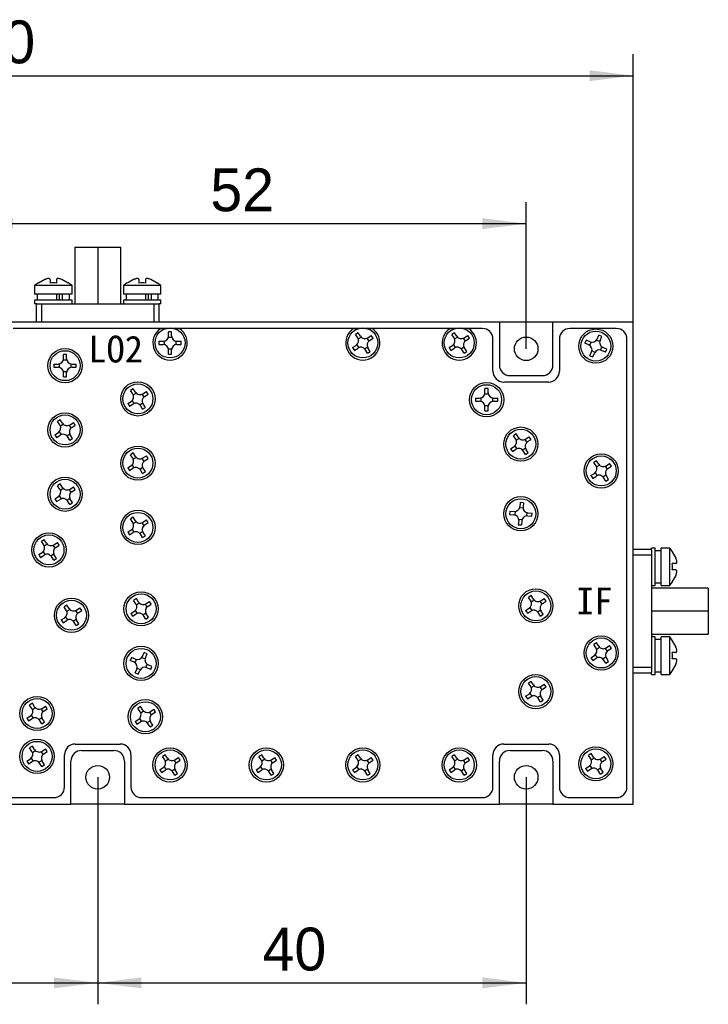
# Model space of a CAD drawing. Header units: millimetres. Extents: x 0 to 420, y 0 to 297.
# Tile 5 of 7: x 150 to 214, y 123 to 215. Entities that reach past the tile are written whole.
import ezdxf

# ---------------------------------------------------------------- set-up
doc = ezdxf.new("R2010")
doc.units = ezdxf.units.MM
doc.layers.add('图框文字', color=7, linetype='Continuous')
doc.styles.add('SLDTEXTSTYLE1', font='txt')
doc.dimstyles.new('SLDDIMSTYLE0', dxfattribs={"dimtxt": 4, "dimasz": 4.08, "dimexe": 0, "dimexo": 0.0625, "dimgap": 1, "dimtad": 2, "dimrnd": 1e-09, "dimzin": 12, "dimdsep": 46, "dimtxsty": 'SLDTEXTSTYLE1', "dimsah": 1, "dimcen": 0.09, "dimadec": 0, "dimazin": 3, "dimtfac": 1, "dimtofl": 0, "dimtmove": 0, "dimatfit": 3, "dimfxl": 1, "dimfrac": 2, "dimtolj": 1, "dimtzin": 12, "dimarcsym": 0})

# ---------------------------------------------------------------- blocks, each defined once
blk = doc.blocks.new('_D')
at = {"layer": '图框文字', "transparency": 16777216}
for p, q in [((97.37, 186.513), (97.37, 211.513)), ((207.37, 186.513), (207.37, 211.513)), ((97.37, 209.513), (207.37, 209.513))]:
    blk.add_line(p, q, dxfattribs=at)
for points in [[(97.37, 209.513), (101.45, 209.005), (101.45, 210.021)], [(207.37, 209.513), (203.29, 210.021), (203.29, 209.005)]]:
    blk.add_solid(points, dxfattribs=at)
at = {"layer": '图框文字', "transparency": 16777216, "insert": (142.604, 214.669), "char_height": 4, "attachment_point": 1, "style": 'SLDTEXTSTYLE1'}
blk.add_mtext('110', dxfattribs=at)
blk = doc.blocks.new('_D_2')
at = {"layer": '图框文字', "transparency": 16777216}
for p, q in [((145.37, 184.013), (145.37, 197.699)), ((197.37, 184.013), (197.37, 197.699)), ((145.37, 195.699), (197.37, 195.699))]:
    blk.add_line(p, q, dxfattribs=at)
for points in [[(145.37, 195.699), (149.45, 195.191), (149.45, 196.207)], [(197.37, 195.699), (193.29, 196.207), (193.29, 195.191)]]:
    blk.add_solid(points, dxfattribs=at)
at = {"layer": '图框文字', "transparency": 16777216, "insert": (167.882, 200.855), "char_height": 4, "attachment_point": 1, "style": 'SLDTEXTSTYLE1'}
blk.add_mtext('52', dxfattribs=at)
blk = doc.blocks.new('_D_3')
at = {"layer": '图框文字', "transparency": 16777216}
for p, q in [((107.37, 144.013), (107.37, 122.813)), ((157.37, 144.013), (157.37, 122.813)), ((107.37, 124.813), (157.37, 124.813))]:
    blk.add_line(p, q, dxfattribs=at)
for points in [[(107.37, 124.813), (111.45, 124.305), (111.45, 125.321)], [(157.37, 124.813), (153.29, 125.321), (153.29, 124.305)]]:
    blk.add_solid(points, dxfattribs=at)
at = {"layer": '图框文字', "transparency": 16777216, "insert": (131.06, 129.969), "char_height": 4, "attachment_point": 1, "style": 'SLDTEXTSTYLE1'}
blk.add_mtext('50', dxfattribs=at)
blk = doc.blocks.new('_D_4')
at = {"layer": '图框文字', "transparency": 16777216}
for p, q in [((157.37, 144.013), (157.37, 122.813)), ((197.37, 144.013), (197.37, 122.813)), ((157.37, 124.813), (197.37, 124.813))]:
    blk.add_line(p, q, dxfattribs=at)
for points in [[(157.37, 124.813), (161.45, 124.305), (161.45, 125.321)], [(197.37, 124.813), (193.29, 125.321), (193.29, 124.305)]]:
    blk.add_solid(points, dxfattribs=at)
at = {"layer": '图框文字', "transparency": 16777216, "insert": (172.754, 129.969), "char_height": 4, "attachment_point": 1, "style": 'SLDTEXTSTYLE1'}
blk.add_mtext('40', dxfattribs=at)

msp = doc.modelspace()

# ---------------------------------------------------------------- linework, layer by layer
at = {"color": 7, "linetype": 'Continuous', "lineweight": 25}
for p, q in [((155.22, 193.513), (155.22, 188.213)), ((155.22, 193.513), (157.37, 193.513)), ((157.37, 193.513), (157.37, 188.213)), ((157.37, 193.513), (159.52, 193.513)), ((159.52, 188.213), (159.52, 193.513)), ((152.42, 190.473), (151.836, 190.15)), ((152.92, 190.473), (152.92, 190.15)), ((153.52, 190.473), (153.52, 190.15)), ((154.604, 190.15), (154.02, 190.473)), ((160.72, 190.473), (160.136, 190.15)), ((161.22, 190.473), (161.22, 190.15)), ((161.82, 190.473), (161.82, 190.15)), ((162.904, 190.15), (162.32, 190.473)), ((151.47, 189.913), (151.47, 189.113)), ((154.97, 189.913), (151.47, 189.913)), ((151.836, 190.15), (151.836, 190.152)), ((154.97, 189.113), (154.97, 189.913)), ((159.77, 189.913), (159.77, 189.113)), ((163.27, 189.913), (159.77, 189.913)), ((160.136, 190.15), (160.136, 190.152)), ((163.27, 189.113), (163.27, 189.913)), ((154.97, 189.113), (151.47, 189.113)), ((151.47, 188.563), (151.47, 188.213)), ((154.97, 188.563), (151.47, 188.563)), ((151.72, 189.113), (151.72, 188.563)), ((153.563, 188.563), (153.563, 189.113)), ((153.784, 189.113), (153.784, 188.563)), ((154.065, 189.113), (154.065, 188.563)), ((154.72, 188.563), (154.72, 189.113)), ((154.97, 188.213), (154.97, 188.563)), ((163.27, 189.113), (159.77, 189.113)), ((159.77, 188.563), (159.77, 188.213)), ((163.27, 188.563), (159.77, 188.563)), ((160.02, 189.113), (160.02, 188.563)), ((161.863, 188.563), (161.863, 189.113)), ((162.084, 189.113), (162.084, 188.563)), ((162.365, 189.113), (162.365, 188.563)), ((163.02, 188.563), (163.02, 189.113)), ((163.27, 188.213), (163.27, 188.563)), ((151.681, 188.213), (151.47, 188.213)), ((151.62, 188.213), (151.62, 186.513)), ((151.681, 188.213), (152.122, 188.213)), ((152.122, 188.213), (152.122, 186.513)), ((152.122, 188.213), (162.618, 188.213)), ((162.618, 188.213), (162.618, 186.513)), ((162.618, 188.213), (163.059, 188.213)), ((163.27, 188.213), (163.059, 188.213)), ((163.12, 186.513), (163.12, 188.213)), ((194.87, 186.513), (147.87, 186.513)), ((163.261, 185.913), (149.47, 185.913)), ((193.27, 185.913), (149.47, 185.913)), ((181.261, 185.913), (164.979, 185.913)), ((190.261, 185.913), (182.979, 185.913)), ((193.27, 185.913), (191.979, 185.913)), ((194.87, 186.513), (194.87, 182.513)), ((199.87, 186.513), (194.87, 186.513)), ((207.37, 186.513), (199.87, 186.513)), ((199.87, 182.513), (199.87, 186.513)), ((205.77, 185.913), (201.47, 185.913)), ((205.77, 185.913), (201.47, 185.913)), ((207.37, 141.513), (207.37, 186.513)), ((163.96, 185.113), (164.28, 185.113)), ((164.27, 185.603), (163.97, 185.603)), ((163.97, 185.213), (163.97, 185.603)), ((164.27, 185.213), (164.27, 185.603)), ((181.676, 185.516), (181.425, 185.352)), ((181.639, 185.025), (181.425, 185.352)), ((181.89, 185.189), (181.676, 185.516)), ((181.685, 184.935), (181.953, 185.111)), ((182.493, 184.997), (182.668, 184.729)), ((182.582, 185.044), (182.909, 185.257)), ((182.746, 184.793), (183.073, 185.006)), ((183.073, 185.006), (182.909, 185.257)), ((190.676, 185.516), (190.425, 185.352)), ((190.639, 185.025), (190.425, 185.352)), ((190.89, 185.189), (190.676, 185.516)), ((190.685, 184.935), (190.953, 185.111)), ((191.493, 184.997), (191.668, 184.729)), ((191.582, 185.044), (191.909, 185.257)), ((191.746, 184.793), (192.073, 185.006)), ((192.073, 185.006), (191.909, 185.257)), ((194.27, 181.913), (194.27, 184.913)), ((194.27, 181.913), (194.27, 184.913)), ((200.47, 184.913), (200.47, 181.913)), ((200.47, 184.913), (200.47, 181.913)), ((202.977, 184.818), (202.857, 184.543)), ((203.335, 184.661), (202.977, 184.818)), ((203.944, 184.831), (204.238, 184.702)), ((203.994, 184.918), (204.151, 185.276)), ((204.425, 185.155), (204.151, 185.276)), ((204.268, 184.798), (204.425, 185.155)), ((206.77, 143.113), (206.77, 184.913)), ((206.77, 143.113), (206.77, 184.913)), ((163.079, 184.713), (163.47, 184.713)), ((163.079, 184.713), (163.079, 184.413)), ((163.079, 184.413), (163.47, 184.413)), ((163.57, 184.723), (163.57, 184.402)), ((163.96, 184.013), (164.28, 184.013)), ((163.97, 183.522), (163.97, 183.913)), ((164.27, 183.522), (164.27, 183.913)), ((164.67, 184.723), (164.67, 184.402)), ((164.77, 184.713), (165.161, 184.713)), ((164.77, 184.413), (165.161, 184.413)), ((165.161, 184.413), (165.161, 184.713)), ((181.167, 184.119), (181.494, 184.333)), ((181.167, 184.119), (181.331, 183.868)), ((181.331, 183.868), (181.658, 184.082)), ((181.572, 184.396), (181.747, 184.128)), ((182.287, 184.015), (182.555, 184.19)), ((182.564, 183.609), (182.35, 183.936)), ((182.815, 183.773), (182.601, 184.1)), ((190.167, 184.119), (190.494, 184.333)), ((190.167, 184.119), (190.331, 183.868)), ((190.331, 183.868), (190.658, 184.082)), ((190.572, 184.396), (190.747, 184.128)), ((191.287, 184.015), (191.555, 184.19)), ((191.564, 183.609), (191.35, 183.936)), ((191.815, 183.773), (191.601, 184.1)), ((203.214, 184.386), (202.857, 184.543)), ((203.302, 184.337), (203.431, 184.63)), ((204.309, 183.895), (204.438, 184.188)), ((204.763, 183.707), (204.405, 183.864)), ((204.883, 183.982), (204.525, 184.139)), ((204.763, 183.707), (204.883, 183.982)), ((154.16, 182.988), (154.48, 182.988)), ((154.47, 183.478), (154.17, 183.478)), ((154.17, 183.088), (154.17, 183.478)), ((154.47, 183.088), (154.47, 183.478)), ((163.97, 183.522), (164.27, 183.522)), ((182.564, 183.609), (182.815, 183.773)), ((191.564, 183.609), (191.815, 183.773)), ((203.315, 183.37), (203.472, 183.728)), ((203.315, 183.37), (203.589, 183.249)), ((203.502, 183.823), (203.796, 183.695)), ((203.589, 183.249), (203.746, 183.607)), ((153.279, 182.588), (153.67, 182.588)), ((153.279, 182.588), (153.279, 182.288)), ((153.279, 182.288), (153.67, 182.288)), ((153.77, 182.598), (153.77, 182.277)), ((154.87, 182.598), (154.87, 182.277)), ((154.97, 182.588), (155.361, 182.588)), ((154.97, 182.288), (155.361, 182.288)), ((155.361, 182.288), (155.361, 182.588)), ((154.16, 181.888), (154.48, 181.888)), ((154.17, 181.397), (154.17, 181.788)), ((154.17, 181.397), (154.47, 181.397)), ((154.47, 181.397), (154.47, 181.788)), ((195.87, 181.513), (198.87, 181.513)), ((160.676, 180.291), (160.425, 180.127)), ((160.89, 179.964), (160.676, 180.291)), ((193.82, 180.303), (193.52, 180.303)), ((193.52, 179.913), (193.52, 180.303)), ((193.82, 179.913), (193.82, 180.303)), ((199.47, 180.913), (195.27, 180.913)), ((199.47, 180.913), (195.27, 180.913)), ((160.639, 179.8), (160.425, 180.127)), ((160.685, 179.71), (160.953, 179.886)), ((161.493, 179.772), (161.668, 179.504)), ((161.582, 179.819), (161.909, 180.032)), ((161.746, 179.568), (162.073, 179.781)), ((162.073, 179.781), (161.909, 180.032)), ((192.629, 179.413), (193.02, 179.413)), ((192.629, 179.413), (192.629, 179.113)), ((193.12, 179.423), (193.12, 179.103)), ((193.51, 179.813), (193.83, 179.813)), ((194.22, 179.423), (194.22, 179.103)), ((194.32, 179.413), (194.711, 179.413)), ((194.711, 179.113), (194.711, 179.413)), ((160.167, 178.894), (160.494, 179.108)), ((160.167, 178.894), (160.331, 178.643)), ((160.331, 178.643), (160.658, 178.857)), ((160.572, 179.171), (160.747, 178.903)), ((161.287, 178.79), (161.555, 178.965)), ((161.564, 178.384), (161.35, 178.711)), ((161.564, 178.384), (161.815, 178.548)), ((161.815, 178.548), (161.601, 178.875)), ((192.629, 179.113), (193.02, 179.113)), ((193.51, 178.713), (193.83, 178.713)), ((193.52, 178.222), (193.52, 178.613)), ((193.82, 178.222), (193.82, 178.613)), ((194.32, 179.113), (194.711, 179.113)), ((193.52, 178.222), (193.82, 178.222)), ((153.876, 177.391), (153.625, 177.227)), ((153.839, 176.9), (153.625, 177.227)), ((154.09, 177.064), (153.876, 177.391)), ((153.885, 176.81), (154.153, 176.986)), ((154.693, 176.872), (154.868, 176.604)), ((154.782, 176.919), (155.109, 177.132)), ((154.946, 176.668), (155.273, 176.881)), ((155.273, 176.881), (155.109, 177.132)), ((153.367, 175.994), (153.694, 176.208)), ((153.367, 175.994), (153.531, 175.743)), ((153.531, 175.743), (153.858, 175.957)), ((153.772, 176.271), (153.947, 176.003)), ((154.487, 175.89), (154.755, 176.065)), ((154.764, 175.484), (154.55, 175.811)), ((154.764, 175.484), (155.015, 175.648)), ((155.015, 175.648), (154.801, 175.975)), ((196.426, 176.066), (196.175, 175.902)), ((196.389, 175.575), (196.175, 175.902)), ((196.64, 175.739), (196.426, 176.066)), ((196.435, 175.485), (196.703, 175.661)), ((197.332, 175.594), (197.659, 175.807)), ((197.823, 175.556), (197.659, 175.807)), ((195.917, 174.669), (196.244, 174.883)), ((195.917, 174.669), (196.081, 174.418)), ((196.322, 174.946), (196.497, 174.678)), ((197.037, 174.565), (197.305, 174.74)), ((197.243, 175.547), (197.418, 175.279)), ((197.496, 175.343), (197.823, 175.556)), ((160.676, 174.291), (160.425, 174.127)), ((160.639, 173.8), (160.425, 174.127)), ((160.89, 173.964), (160.676, 174.291)), ((160.685, 173.71), (160.953, 173.886)), ((161.493, 173.772), (161.668, 173.504)), ((161.582, 173.819), (161.909, 174.032)), ((161.746, 173.568), (162.073, 173.781)), ((162.073, 173.781), (161.909, 174.032)), ((196.081, 174.418), (196.408, 174.632)), ((197.314, 174.159), (197.1, 174.486)), ((197.314, 174.159), (197.565, 174.323)), ((197.565, 174.323), (197.351, 174.65)), ((160.167, 172.894), (160.494, 173.108)), ((160.167, 172.894), (160.331, 172.643)), ((160.331, 172.643), (160.658, 172.857)), ((160.572, 173.171), (160.747, 172.903)), ((161.287, 172.79), (161.555, 172.965)), ((161.815, 172.548), (161.601, 172.875)), ((203.926, 173.566), (203.675, 173.402)), ((203.889, 173.075), (203.675, 173.402)), ((204.14, 173.239), (203.926, 173.566)), ((203.935, 172.985), (204.203, 173.161)), ((204.743, 173.047), (204.918, 172.779)), ((204.832, 173.094), (205.159, 173.307)), ((204.996, 172.843), (205.323, 173.056)), ((205.323, 173.056), (205.159, 173.307)), ((161.564, 172.384), (161.35, 172.711)), ((161.564, 172.384), (161.815, 172.548)), ((203.417, 172.169), (203.744, 172.383)), ((203.417, 172.169), (203.581, 171.918)), ((203.581, 171.918), (203.908, 172.132)), ((203.822, 172.446), (203.997, 172.178)), ((204.537, 172.065), (204.805, 172.24)), ((204.814, 171.659), (204.6, 171.986)), ((205.065, 171.823), (204.851, 172.15)), ((153.876, 171.391), (153.625, 171.227)), ((153.839, 170.9), (153.625, 171.227)), ((154.09, 171.064), (153.876, 171.391)), ((153.885, 170.81), (154.153, 170.986)), ((154.782, 170.919), (155.109, 171.132)), ((155.273, 170.881), (155.109, 171.132)), ((204.814, 171.659), (205.065, 171.823)), ((153.367, 169.994), (153.694, 170.208)), ((153.772, 170.271), (153.947, 170.003)), ((154.693, 170.872), (154.868, 170.604)), ((154.946, 170.668), (155.273, 170.881)), ((153.367, 169.994), (153.531, 169.743)), ((153.531, 169.743), (153.858, 169.957)), ((154.487, 169.89), (154.755, 170.065)), ((154.764, 169.484), (154.55, 169.811)), ((154.764, 169.484), (155.015, 169.648)), ((155.015, 169.648), (154.801, 169.975)), ((197.075, 169.147), (196.756, 169.174)), ((196.806, 169.662), (196.774, 169.273)), ((197.105, 169.637), (196.806, 169.662)), ((197.105, 169.637), (197.073, 169.248)), ((160.676, 168.291), (160.425, 168.127)), ((160.89, 167.964), (160.676, 168.291)), ((195.845, 168.848), (195.82, 168.549)), ((195.82, 168.549), (196.21, 168.517)), ((195.845, 168.848), (196.235, 168.816)), ((196.335, 168.818), (196.309, 168.498)), ((197.431, 168.727), (197.405, 168.408)), ((197.505, 168.409), (197.895, 168.377)), ((197.53, 168.708), (197.92, 168.676)), ((197.895, 168.377), (197.92, 168.676)), ((160.639, 167.8), (160.425, 168.127)), ((160.685, 167.71), (160.953, 167.886)), ((161.493, 167.772), (161.668, 167.504)), ((161.582, 167.819), (161.909, 168.032)), ((161.746, 167.568), (162.073, 167.781)), ((162.073, 167.781), (161.909, 168.032)), ((196.667, 167.977), (196.635, 167.588)), ((196.635, 167.588), (196.933, 167.563)), ((196.984, 168.051), (196.665, 168.078)), ((196.966, 167.952), (196.933, 167.563)), ((160.167, 166.894), (160.494, 167.108)), ((160.167, 166.894), (160.331, 166.643)), ((160.331, 166.643), (160.658, 166.857)), ((160.572, 167.171), (160.747, 166.903)), ((161.287, 166.79), (161.555, 166.965)), ((161.564, 166.384), (161.35, 166.711)), ((161.564, 166.384), (161.815, 166.548)), ((161.815, 166.548), (161.601, 166.875)), ((152.376, 166.191), (152.125, 166.027)), ((152.339, 165.7), (152.125, 166.027)), ((152.59, 165.864), (152.376, 166.191)), ((152.385, 165.61), (152.653, 165.786)), ((153.193, 165.672), (153.368, 165.404)), ((153.282, 165.719), (153.609, 165.932)), ((153.446, 165.468), (153.773, 165.681)), ((153.773, 165.681), (153.609, 165.932)), ((151.867, 164.794), (152.194, 165.008)), ((151.867, 164.794), (152.031, 164.543)), ((152.031, 164.543), (152.358, 164.757)), ((152.272, 165.071), (152.447, 164.803)), ((152.987, 164.69), (153.255, 164.865)), ((153.264, 164.284), (153.05, 164.611)), ((153.515, 164.448), (153.301, 164.775)), ((209.07, 165.263), (207.37, 165.263)), ((209.07, 164.76), (207.37, 164.76)), ((209.42, 165.413), (209.07, 165.413)), ((209.07, 165.202), (209.07, 165.413)), ((209.07, 165.202), (209.07, 164.76)), ((209.07, 164.76), (209.07, 154.265)), ((209.42, 161.913), (209.42, 165.413)), ((209.97, 165.163), (209.42, 165.163)), ((210.77, 165.413), (209.97, 165.413)), ((209.97, 161.913), (209.97, 165.413)), ((210.77, 161.913), (210.77, 165.413)), ((211.008, 165.046), (211.009, 165.047)), ((211.008, 165.046), (211.331, 164.463)), ((153.264, 164.284), (153.515, 164.448)), ((211.331, 163.963), (211.008, 163.963)), ((211.331, 163.363), (211.008, 163.363)), ((211.331, 162.863), (211.008, 162.279)), ((209.07, 161.913), (209.42, 161.913)), ((209.42, 162.163), (209.97, 162.163)), ((209.97, 161.913), (210.77, 161.913)), ((197.826, 160.966), (197.575, 160.802)), ((198.04, 160.639), (197.826, 160.966)), ((214.37, 161.663), (209.07, 161.663)), ((214.37, 161.663), (214.37, 159.513)), ((154.476, 160.091), (154.225, 159.927)), ((154.69, 159.764), (154.476, 160.091)), ((160.976, 160.691), (160.725, 160.527)), ((160.939, 160.2), (160.725, 160.527)), ((161.19, 160.364), (160.976, 160.691)), ((160.985, 160.11), (161.253, 160.286)), ((161.793, 160.172), (161.968, 159.904)), ((161.882, 160.219), (162.209, 160.432)), ((162.046, 159.968), (162.373, 160.181)), ((162.373, 160.181), (162.209, 160.432)), ((197.789, 160.475), (197.575, 160.802)), ((197.835, 160.385), (198.103, 160.561)), ((198.643, 160.447), (198.818, 160.179)), ((198.732, 160.494), (199.059, 160.707)), ((198.896, 160.243), (199.223, 160.456)), ((199.223, 160.456), (199.059, 160.707)), ((154.439, 159.6), (154.225, 159.927)), ((154.485, 159.51), (154.753, 159.686)), ((155.293, 159.572), (155.468, 159.304)), ((155.382, 159.619), (155.709, 159.832)), ((155.546, 159.368), (155.873, 159.581)), ((155.873, 159.581), (155.709, 159.832)), ((160.467, 159.294), (160.794, 159.508)), ((160.467, 159.294), (160.631, 159.043)), ((160.631, 159.043), (160.958, 159.257)), ((160.872, 159.571), (161.047, 159.303)), ((161.587, 159.19), (161.855, 159.365)), ((161.864, 158.784), (161.65, 159.111)), ((162.115, 158.948), (161.901, 159.275)), ((197.317, 159.569), (197.644, 159.783)), ((197.317, 159.569), (197.481, 159.318)), ((197.481, 159.318), (197.808, 159.532)), ((197.722, 159.846), (197.897, 159.578)), ((198.437, 159.465), (198.705, 159.64)), ((198.714, 159.059), (198.5, 159.386)), ((198.714, 159.059), (198.965, 159.223)), ((198.965, 159.223), (198.751, 159.55)), ((214.37, 159.513), (209.07, 159.513)), ((214.37, 159.513), (214.37, 157.363)), ((153.967, 158.694), (154.294, 158.908)), ((153.967, 158.694), (154.131, 158.443)), ((154.131, 158.443), (154.458, 158.657)), ((154.372, 158.971), (154.547, 158.703)), ((155.087, 158.59), (155.355, 158.765)), ((155.364, 158.184), (155.15, 158.511)), ((155.364, 158.184), (155.615, 158.348)), ((155.615, 158.348), (155.401, 158.675)), ((161.864, 158.784), (162.115, 158.948)), ((209.07, 157.363), (214.37, 157.363)), ((203.926, 156.566), (203.675, 156.402)), ((203.889, 156.075), (203.675, 156.402)), ((204.14, 156.239), (203.926, 156.566)), ((204.832, 156.094), (205.159, 156.307)), ((205.323, 156.056), (205.159, 156.307)), ((209.42, 157.113), (209.07, 157.113)), ((209.42, 153.613), (209.42, 157.113)), ((209.97, 156.863), (209.42, 156.863)), ((210.77, 157.113), (209.97, 157.113)), ((209.97, 153.613), (209.97, 157.113)), ((210.77, 153.613), (210.77, 157.113)), ((211.008, 156.746), (211.009, 156.747)), ((211.008, 156.746), (211.331, 156.163)), ((161.544, 155.293), (161.701, 155.651)), ((161.975, 155.53), (161.701, 155.651)), ((161.818, 155.173), (161.975, 155.53)), ((203.417, 155.169), (203.744, 155.383)), ((203.822, 155.446), (203.997, 155.178)), ((203.935, 155.985), (204.203, 156.161)), ((204.743, 156.047), (204.918, 155.779)), ((204.996, 155.843), (205.323, 156.056)), ((211.331, 155.663), (211.008, 155.663)), ((160.527, 155.193), (160.407, 154.918)), ((160.764, 154.761), (160.407, 154.918)), ((160.885, 155.036), (160.527, 155.193)), ((160.852, 154.712), (160.981, 155.005)), ((161.494, 155.206), (161.788, 155.077)), ((161.859, 154.27), (161.988, 154.563)), ((162.433, 154.357), (162.075, 154.514)), ((203.417, 155.169), (203.581, 154.918)), ((203.581, 154.918), (203.908, 155.132)), ((204.537, 155.065), (204.805, 155.24)), ((204.814, 154.659), (204.6, 154.986)), ((204.814, 154.659), (205.065, 154.823)), ((205.065, 154.823), (204.851, 155.15)), ((211.331, 155.063), (211.008, 155.063)), ((211.331, 154.563), (211.008, 153.979)), ((160.865, 153.745), (161.022, 154.103)), ((160.865, 153.745), (161.139, 153.624)), ((161.052, 154.198), (161.346, 154.07)), ((161.139, 153.624), (161.296, 153.982)), ((162.313, 154.082), (161.955, 154.239)), ((162.313, 154.082), (162.433, 154.357)), ((209.07, 154.265), (207.37, 154.265)), ((207.37, 153.763), (209.07, 153.763)), ((209.07, 154.265), (209.07, 153.823)), ((209.07, 153.613), (209.07, 153.823)), ((209.07, 153.613), (209.42, 153.613)), ((209.42, 153.863), (209.97, 153.863)), ((209.97, 153.613), (210.77, 153.613)), ((197.826, 152.966), (197.575, 152.802)), ((197.789, 152.475), (197.575, 152.802)), ((198.04, 152.639), (197.826, 152.966)), ((198.732, 152.494), (199.059, 152.707)), ((199.223, 152.456), (199.059, 152.707)), ((197.317, 151.569), (197.644, 151.783)), ((197.722, 151.846), (197.897, 151.578)), ((197.835, 152.385), (198.103, 152.561)), ((198.643, 152.447), (198.818, 152.179)), ((198.896, 152.243), (199.223, 152.456)), ((151.266, 150.916), (151.015, 150.752)), ((151.266, 150.916), (151.015, 150.752)), ((151.48, 150.589), (151.266, 150.916)), ((151.48, 150.589), (151.266, 150.916)), ((197.317, 151.569), (197.481, 151.318)), ((197.481, 151.318), (197.808, 151.532)), ((198.437, 151.465), (198.705, 151.64)), ((198.714, 151.059), (198.5, 151.386)), ((198.714, 151.059), (198.965, 151.223)), ((198.965, 151.223), (198.751, 151.55)), ((151.229, 150.425), (151.015, 150.752)), ((151.229, 150.425), (151.015, 150.752)), ((151.275, 150.335), (151.543, 150.511)), ((151.275, 150.335), (151.543, 150.511)), ((152.083, 150.397), (152.258, 150.129)), ((152.083, 150.397), (152.258, 150.129)), ((152.172, 150.444), (152.499, 150.657)), ((152.172, 150.444), (152.499, 150.657)), ((152.336, 150.193), (152.663, 150.406)), ((152.336, 150.193), (152.663, 150.406)), ((152.663, 150.406), (152.499, 150.657)), ((152.663, 150.406), (152.499, 150.657)), ((161.376, 150.616), (161.125, 150.452)), ((161.339, 150.125), (161.125, 150.452)), ((161.59, 150.289), (161.376, 150.616)), ((161.385, 150.035), (161.653, 150.211)), ((162.193, 150.097), (162.368, 149.829)), ((162.282, 150.144), (162.609, 150.357)), ((162.446, 149.893), (162.773, 150.106)), ((162.773, 150.106), (162.609, 150.357)), ((150.757, 149.519), (151.084, 149.733)), ((150.757, 149.519), (151.084, 149.733)), ((150.757, 149.519), (150.921, 149.268)), ((150.757, 149.519), (150.921, 149.268)), ((150.921, 149.268), (151.248, 149.482)), ((150.921, 149.268), (151.248, 149.482)), ((151.162, 149.796), (151.337, 149.528)), ((151.162, 149.796), (151.337, 149.528)), ((151.877, 149.415), (152.145, 149.59)), ((151.877, 149.415), (152.145, 149.59)), ((152.154, 149.009), (151.94, 149.336)), ((152.154, 149.009), (151.94, 149.336)), ((152.154, 149.009), (152.405, 149.173)), ((152.154, 149.009), (152.405, 149.173)), ((152.405, 149.173), (152.191, 149.5)), ((152.405, 149.173), (152.191, 149.5)), ((160.867, 149.219), (161.194, 149.433)), ((160.867, 149.219), (161.031, 148.968)), ((161.031, 148.968), (161.358, 149.182)), ((161.272, 149.496), (161.447, 149.228)), ((161.987, 149.115), (162.255, 149.29)), ((162.264, 148.709), (162.05, 149.036)), ((162.515, 148.873), (162.301, 149.2)), ((162.264, 148.709), (162.515, 148.873)), ((155.27, 147.113), (159.47, 147.113)), ((155.27, 147.113), (159.47, 147.113)), ((195.27, 147.113), (199.47, 147.113)), ((195.27, 147.113), (199.47, 147.113)), ((151.266, 146.916), (151.015, 146.752)), ((151.229, 146.425), (151.015, 146.752)), ((151.48, 146.589), (151.266, 146.916)), ((151.275, 146.335), (151.543, 146.511)), ((152.083, 146.397), (152.258, 146.129)), ((152.172, 146.444), (152.499, 146.657)), ((152.336, 146.193), (152.663, 146.406)), ((152.663, 146.406), (152.499, 146.657)), ((155.87, 146.513), (158.87, 146.513)), ((195.87, 146.513), (198.87, 146.513)), ((203.426, 146.216), (203.175, 146.052)), ((203.64, 145.889), (203.426, 146.216)), ((150.757, 145.519), (151.084, 145.733)), ((150.757, 145.519), (150.921, 145.268)), ((150.921, 145.268), (151.248, 145.482)), ((151.162, 145.796), (151.337, 145.528)), ((151.877, 145.415), (152.145, 145.59)), ((152.154, 145.009), (151.94, 145.336)), ((152.405, 145.173), (152.191, 145.5)), ((154.27, 143.113), (154.27, 146.113)), ((154.27, 143.113), (154.27, 146.113)), ((154.87, 141.513), (154.87, 145.513)), ((159.87, 145.513), (159.87, 141.513)), ((160.47, 146.113), (160.47, 143.113)), ((160.47, 146.113), (160.47, 143.113)), ((163.676, 146.116), (163.425, 145.952)), ((163.639, 145.625), (163.425, 145.952)), ((163.89, 145.789), (163.676, 146.116)), ((163.685, 145.535), (163.953, 145.711)), ((164.493, 145.597), (164.668, 145.329)), ((164.582, 145.644), (164.909, 145.857)), ((164.746, 145.393), (165.073, 145.606)), ((165.073, 145.606), (164.909, 145.857)), ((172.676, 146.116), (172.425, 145.952)), ((172.639, 145.625), (172.425, 145.952)), ((172.89, 145.789), (172.676, 146.116)), ((172.685, 145.535), (172.953, 145.711)), ((173.493, 145.597), (173.668, 145.329)), ((173.582, 145.644), (173.909, 145.857)), ((173.746, 145.393), (174.073, 145.606)), ((174.073, 145.606), (173.909, 145.857)), ((181.676, 146.116), (181.425, 145.952)), ((181.639, 145.625), (181.425, 145.952)), ((181.89, 145.789), (181.676, 146.116)), ((181.685, 145.535), (181.953, 145.711)), ((182.493, 145.597), (182.668, 145.329)), ((182.582, 145.644), (182.909, 145.857)), ((182.746, 145.393), (183.073, 145.606)), ((183.073, 145.606), (182.909, 145.857)), ((190.676, 146.116), (190.425, 145.952)), ((190.639, 145.625), (190.425, 145.952)), ((190.89, 145.789), (190.676, 146.116)), ((190.685, 145.535), (190.953, 145.711)), ((191.493, 145.597), (191.668, 145.329)), ((191.582, 145.644), (191.909, 145.857)), ((191.746, 145.393), (192.073, 145.606)), ((192.073, 145.606), (191.909, 145.857)), ((194.27, 143.113), (194.27, 146.113)), ((194.27, 143.113), (194.27, 146.113)), ((194.87, 141.513), (194.87, 145.513)), ((199.87, 145.513), (199.87, 141.513)), ((200.47, 146.113), (200.47, 143.113)), ((200.47, 146.113), (200.47, 143.113)), ((203.389, 145.725), (203.175, 146.052)), ((203.435, 145.635), (203.703, 145.811)), ((204.243, 145.697), (204.418, 145.429)), ((204.332, 145.744), (204.659, 145.957)), ((204.496, 145.493), (204.823, 145.706)), ((204.823, 145.706), (204.659, 145.957)), ((152.154, 145.009), (152.405, 145.173)), ((163.167, 144.719), (163.494, 144.933)), ((163.167, 144.719), (163.331, 144.468)), ((163.331, 144.468), (163.658, 144.682)), ((163.572, 144.996), (163.747, 144.728)), ((164.287, 144.615), (164.555, 144.79)), ((164.564, 144.209), (164.35, 144.536)), ((164.564, 144.209), (164.815, 144.373)), ((164.815, 144.373), (164.601, 144.7)), ((172.167, 144.719), (172.494, 144.933)), ((172.167, 144.719), (172.331, 144.468)), ((172.331, 144.468), (172.658, 144.682)), ((172.572, 144.996), (172.747, 144.728)), ((173.287, 144.615), (173.555, 144.79)), ((173.564, 144.209), (173.35, 144.536)), ((173.564, 144.209), (173.815, 144.373)), ((173.815, 144.373), (173.601, 144.7)), ((181.167, 144.719), (181.494, 144.933)), ((181.167, 144.719), (181.331, 144.468)), ((181.331, 144.468), (181.658, 144.682)), ((181.572, 144.996), (181.747, 144.728)), ((182.287, 144.615), (182.555, 144.79)), ((182.564, 144.209), (182.35, 144.536)), ((182.564, 144.209), (182.815, 144.373)), ((182.815, 144.373), (182.601, 144.7)), ((190.167, 144.719), (190.494, 144.933)), ((190.167, 144.719), (190.331, 144.468)), ((190.331, 144.468), (190.658, 144.682)), ((190.572, 144.996), (190.747, 144.728)), ((191.287, 144.615), (191.555, 144.79)), ((191.564, 144.209), (191.35, 144.536)), ((191.564, 144.209), (191.815, 144.373)), ((191.815, 144.373), (191.601, 144.7)), ((202.917, 144.819), (203.244, 145.033)), ((202.917, 144.819), (203.081, 144.568)), ((203.081, 144.568), (203.408, 144.782)), ((203.322, 145.096), (203.497, 144.828)), ((204.037, 144.715), (204.305, 144.89)), ((204.314, 144.309), (204.1, 144.636)), ((204.314, 144.309), (204.565, 144.473)), ((204.565, 144.473), (204.351, 144.8)), ((111.47, 142.113), (153.27, 142.113)), ((111.47, 142.113), (153.27, 142.113)), ((161.47, 142.113), (193.27, 142.113)), ((161.47, 142.113), (193.27, 142.113)), ((201.47, 142.113), (205.77, 142.113)), ((201.47, 142.113), (205.77, 142.113)), ((109.87, 141.513), (154.87, 141.513)), ((159.87, 141.513), (154.87, 141.513)), ((159.87, 141.513), (194.87, 141.513)), ((199.87, 141.513), (194.87, 141.513)), ((199.87, 141.513), (207.37, 141.513))]:
    msp.add_line(p, q, dxfattribs=at)
for centre, radius in [((164.12, 184.563), 1.4), ((182.12, 184.563), 1.4), ((191.12, 184.563), 1.4), ((203.87, 184.263), 1.6), ((197.37, 184.013), 1.1), ((203.87, 184.263), 1.4), ((154.32, 182.438), 1.6), ((154.32, 182.438), 1.4), ((161.12, 179.338), 1.6), ((161.12, 179.338), 1.4), ((193.67, 179.263), 1.6), ((193.67, 179.263), 1.4), ((154.32, 176.438), 1.6), ((154.32, 176.438), 1.4), ((196.87, 175.113), 1.6), ((196.87, 175.113), 1.4), ((161.12, 173.338), 1.6), ((161.12, 173.338), 1.4), ((204.37, 172.613), 1.6), ((204.37, 172.613), 1.4), ((154.32, 170.438), 1.6), ((154.32, 170.438), 1.4), ((196.87, 168.613), 1.6), ((196.87, 168.613), 1.4), ((161.12, 167.338), 1.6), ((161.12, 167.338), 1.4), ((152.82, 165.238), 1.6), ((152.82, 165.238), 1.4), ((161.42, 159.738), 1.6), ((161.42, 159.738), 1.4), ((198.27, 160.013), 1.6), ((198.27, 160.013), 1.4), ((154.92, 159.138), 1.6), ((154.92, 159.138), 1.4), ((204.37, 155.613), 1.6), ((204.37, 155.613), 1.4), ((161.42, 154.638), 1.6), ((161.42, 154.638), 1.4), ((198.27, 152.013), 1.6), ((198.27, 152.013), 1.4), ((151.71, 149.963), 1.6), ((151.71, 149.963), 1.4), ((151.71, 149.963), 1.4), ((161.82, 149.663), 1.6), ((161.82, 149.663), 1.4), ((151.71, 145.963), 1.6), ((151.71, 145.963), 1.4), ((164.12, 145.163), 1.6), ((164.12, 145.163), 1.4), ((173.12, 145.163), 1.6), ((173.12, 145.163), 1.4), ((182.12, 145.163), 1.6), ((182.12, 145.163), 1.4), ((191.12, 145.163), 1.6), ((191.12, 145.163), 1.4), ((203.87, 145.263), 1.6), ((203.87, 145.263), 1.4), ((157.37, 144.013), 1.1), ((197.37, 144.013), 1.1)]:
    msp.add_circle(centre, radius, dxfattribs=at)
for centre, radius, start, end in [((154.801, 185.587), 5.46, 122.9874, 127.59844), ((151.639, 185.587), 5.46, 52.40156, 56.97349), ((163.101, 185.587), 5.46, 122.9874, 127.59844), ((159.939, 185.587), 5.46, 52.40156, 56.97349), ((164.12, 184.563), 1.6, 122.46174, 57.53826), ((182.12, 184.563), 1.6, 122.46174, 57.53826), ((191.12, 184.563), 1.6, 122.46174, 57.53826), ((193.27, 184.913), 1, 0, 90), ((193.27, 184.913), 1, 0, 90), ((201.47, 184.913), 1, 90, 179.99999), ((201.47, 184.913), 1, 90, 179.99999), ((205.77, 184.913), 1, 0, 90), ((205.77, 184.913), 1, 0, 90), ((163.47, 185.213), 0.5, 270, 0), ((164.77, 185.213), 0.5, 180, 270), ((181.22, 184.751), 0.5, 303.15762, 33.15762), ((182.309, 185.462), 0.5, 213.15762, 303.15762), ((183.02, 184.374), 0.5, 123.15762, 213.15762), ((190.22, 184.751), 0.5, 303.15762, 33.15762), ((191.309, 185.462), 0.5, 213.15762, 303.15762), ((192.02, 184.374), 0.5, 123.15762, 213.15762), ((203.536, 185.119), 0.5, 246.31524, 336.31524), ((204.726, 184.597), 0.5, 156.31524, 246.31524), ((163.47, 183.913), 0.5, 0, 90), ((164.77, 183.913), 0.5, 90, 180), ((181.931, 183.663), 0.5, 33.15762, 123.15762), ((190.931, 183.663), 0.5, 33.15762, 123.15762), ((203.014, 183.928), 0.5, 336.31524, 66.31524), ((204.204, 183.406), 0.5, 66.31524, 156.31524), ((153.67, 183.088), 0.5, 270, 0), ((154.97, 183.088), 0.5, 180, 270), ((153.67, 181.788), 0.5, 0, 90), ((154.97, 181.788), 0.5, 90, 180), ((195.87, 182.513), 1, 180, 270), ((198.87, 182.513), 1, 270, 359.99999), ((195.27, 181.913), 1, 180, 270), ((195.27, 181.913), 1, 180, 270), ((199.47, 181.913), 1, 270, 359.99999), ((199.47, 181.913), 1, 270, 359.99999), ((160.22, 179.526), 0.5, 303.15762, 33.15762), ((161.309, 180.237), 0.5, 213.15762, 303.15762), ((162.02, 179.149), 0.5, 123.15762, 213.15762), ((193.02, 179.913), 0.5, 270, 0), ((194.32, 179.913), 0.5, 180, 270), ((160.931, 178.438), 0.5, 33.15762, 123.15762), ((193.02, 178.613), 0.5, 0, 90), ((194.32, 178.613), 0.5, 90, 180), ((153.42, 176.626), 0.5, 303.15762, 33.15762), ((154.509, 177.337), 0.5, 213.15762, 303.15762), ((155.22, 176.249), 0.5, 123.15762, 213.15762), ((154.131, 175.538), 0.5, 33.15762, 123.15762), ((197.059, 176.012), 0.5, 213.15762, 303.15762), ((195.97, 175.301), 0.5, 303.15762, 33.15762), ((196.681, 174.213), 0.5, 33.15762, 123.15762), ((197.77, 174.924), 0.5, 123.15762, 213.15762), ((160.22, 173.526), 0.5, 303.15762, 33.15762), ((161.309, 174.237), 0.5, 213.15762, 303.15762), ((160.931, 172.438), 0.5, 33.15762, 123.15762), ((162.02, 173.149), 0.5, 123.15762, 213.15762), ((203.47, 172.801), 0.5, 303.15762, 33.15762), ((204.559, 173.512), 0.5, 213.15762, 303.15762), ((205.27, 172.424), 0.5, 123.15762, 213.15762), ((204.181, 171.713), 0.5, 33.15762, 123.15762), ((154.509, 171.337), 0.5, 213.15762, 303.15762), ((153.42, 170.626), 0.5, 303.15762, 33.15762), ((155.22, 170.249), 0.5, 123.15762, 213.15762), ((154.131, 169.538), 0.5, 33.15762, 123.15762), ((196.276, 169.314), 0.5, 265.26096, 355.26096), ((197.571, 169.207), 0.5, 175.26096, 265.26096), ((196.169, 168.019), 0.5, 355.26096, 85.26096), ((197.464, 167.911), 0.5, 85.26096, 175.26096), ((160.22, 167.526), 0.5, 303.15762, 33.15762), ((161.309, 168.237), 0.5, 213.15762, 303.15762), ((162.02, 167.149), 0.5, 123.15762, 213.15762), ((160.931, 166.438), 0.5, 33.15762, 123.15762), ((151.92, 165.426), 0.5, 303.15762, 33.15762), ((153.009, 166.137), 0.5, 213.15762, 303.15762), ((152.631, 164.338), 0.5, 33.15762, 123.15762), ((153.72, 165.049), 0.5, 123.15762, 213.15762), ((206.444, 162.081), 5.46, 32.9874, 37.59844), ((206.444, 165.244), 5.46, 322.40156, 326.97349), ((160.52, 159.926), 0.5, 303.15762, 33.15762), ((161.609, 160.637), 0.5, 213.15762, 303.15762), ((162.32, 159.549), 0.5, 123.15762, 213.15762), ((197.37, 160.201), 0.5, 303.15762, 33.15762), ((198.459, 160.912), 0.5, 213.15762, 303.15762), ((199.17, 159.824), 0.5, 123.15762, 213.15762), ((154.02, 159.326), 0.5, 303.15762, 33.15762), ((155.109, 160.037), 0.5, 213.15762, 303.15762), ((155.82, 158.949), 0.5, 123.15762, 213.15762), ((161.231, 158.838), 0.5, 33.15762, 123.15762), ((198.081, 159.113), 0.5, 33.15762, 123.15762), ((154.731, 158.238), 0.5, 33.15762, 123.15762), ((206.444, 153.781), 5.46, 32.9874, 37.59844), ((203.47, 155.801), 0.5, 303.15762, 33.15762), ((204.559, 156.512), 0.5, 213.15762, 303.15762), ((205.27, 155.424), 0.5, 123.15762, 213.15762), ((160.564, 154.303), 0.5, 336.31524, 66.31524), ((161.086, 155.494), 0.5, 246.31524, 336.31524), ((162.276, 154.972), 0.5, 156.31524, 246.31524), ((204.181, 154.713), 0.5, 33.15762, 123.15762), ((161.754, 153.781), 0.5, 66.31524, 156.31524), ((206.444, 156.944), 5.46, 322.40156, 326.97349), ((198.459, 152.912), 0.5, 213.15762, 303.15762), ((197.37, 152.201), 0.5, 303.15762, 33.15762), ((199.17, 151.824), 0.5, 123.15762, 213.15762), ((198.081, 151.113), 0.5, 33.15762, 123.15762), ((150.81, 150.151), 0.5, 303.15762, 33.15762), ((150.81, 150.151), 0.5, 303.15762, 33.15762), ((151.899, 150.862), 0.5, 213.15762, 303.15762), ((151.899, 150.862), 0.5, 213.15762, 303.15762), ((152.61, 149.774), 0.5, 123.15762, 213.15762), ((152.61, 149.774), 0.5, 123.15762, 213.15762), ((160.92, 149.851), 0.5, 303.15762, 33.15762), ((162.009, 150.562), 0.5, 213.15762, 303.15762), ((162.72, 149.474), 0.5, 123.15762, 213.15762), ((151.521, 149.063), 0.5, 33.15762, 123.15762), ((151.521, 149.063), 0.5, 33.15762, 123.15762), ((161.631, 148.763), 0.5, 33.15762, 123.15762), ((155.27, 146.113), 1, 90, 180), ((155.27, 146.113), 1, 90, 180), ((159.47, 146.113), 1, 0.00001, 90), ((159.47, 146.113), 1, 0.00001, 90), ((195.27, 146.113), 1, 90, 180), ((195.27, 146.113), 1, 90, 180), ((199.47, 146.113), 1, 0.00001, 90), ((199.47, 146.113), 1, 0.00001, 90), ((150.81, 146.151), 0.5, 303.15762, 33.15762), ((151.899, 146.862), 0.5, 213.15762, 303.15762), ((152.61, 145.774), 0.5, 123.15762, 213.15762), ((155.87, 145.513), 1, 90, 180), ((158.87, 145.513), 1, 0.00001, 90), ((195.87, 145.513), 1, 90, 180), ((198.87, 145.513), 1, 0.00001, 90), ((151.521, 145.063), 0.5, 33.15762, 123.15762), ((163.22, 145.351), 0.5, 303.15762, 33.15762), ((164.309, 146.062), 0.5, 213.15762, 303.15762), ((165.02, 144.974), 0.5, 123.15762, 213.15762), ((172.22, 145.351), 0.5, 303.15762, 33.15762), ((173.309, 146.062), 0.5, 213.15762, 303.15762), ((174.02, 144.974), 0.5, 123.15762, 213.15762), ((181.22, 145.351), 0.5, 303.15762, 33.15762), ((182.309, 146.062), 0.5, 213.15762, 303.15762), ((183.02, 144.974), 0.5, 123.15762, 213.15762), ((190.22, 145.351), 0.5, 303.15762, 33.15762), ((191.309, 146.062), 0.5, 213.15762, 303.15762), ((192.02, 144.974), 0.5, 123.15762, 213.15762), ((202.97, 145.451), 0.5, 303.15762, 33.15762), ((204.059, 146.162), 0.5, 213.15762, 303.15762), ((204.77, 145.074), 0.5, 123.15762, 213.15762), ((163.931, 144.263), 0.5, 33.15762, 123.15762), ((172.931, 144.263), 0.5, 33.15762, 123.15762), ((181.931, 144.263), 0.5, 33.15762, 123.15762), ((190.931, 144.263), 0.5, 33.15762, 123.15762), ((203.681, 144.363), 0.5, 33.15762, 123.15762), ((153.27, 143.113), 1, 270, 0), ((153.27, 143.113), 1, 270, 0), ((161.47, 143.113), 1, 180.00001, 270), ((161.47, 143.113), 1, 180.00001, 270), ((193.27, 143.113), 1, 270, 0), ((193.27, 143.113), 1, 270, 0), ((201.47, 143.113), 1, 180.00001, 270), ((201.47, 143.113), 1, 180.00001, 270), ((205.77, 143.113), 1, 270, 0), ((205.77, 143.113), 1, 270, 0)]:
    msp.add_arc(centre, radius, start, end, dxfattribs=at)
for points, knots in [([(152.92, 190.473), (152.915, 190.497), (152.906, 190.54), (152.835, 190.578), (152.735, 190.581), (152.614, 190.553), (152.507, 190.513), (152.442, 190.483), (152.42, 190.473)], [0, 0, 0, 0, 0.213862, 0.393634, 0.574217, 0.736903, 0.912001, 1, 1, 1, 1]), ([(154.02, 190.473), (153.966, 190.497), (153.868, 190.54), (153.729, 190.578), (153.623, 190.581), (153.553, 190.553), (153.523, 190.513), (153.521, 190.483), (153.52, 190.473)], [0, 0, 0, 0, 0.213862, 0.393634, 0.574217, 0.736903, 0.912001, 1, 1, 1, 1]), ([(161.22, 190.473), (161.215, 190.497), (161.206, 190.54), (161.135, 190.578), (161.035, 190.581), (160.914, 190.553), (160.807, 190.513), (160.742, 190.483), (160.72, 190.473)], [0, 0, 0, 0, 0.213862, 0.393634, 0.574217, 0.736903, 0.912001, 1, 1, 1, 1]), ([(162.32, 190.473), (162.266, 190.497), (162.168, 190.54), (162.029, 190.578), (161.923, 190.581), (161.853, 190.553), (161.823, 190.513), (161.821, 190.483), (161.82, 190.473)], [0, 0, 0, 0, 0.213862, 0.393634, 0.574217, 0.736903, 0.912001, 1, 1, 1, 1]), ([(153.52, 190.15), (153.328, 190.161), (153.127, 190.171), (152.928, 190.151), (152.92, 190.15)], [0, 0, 0, 0, 0.958701, 1, 1, 1, 1]), ([(154.604, 190.152), (154.607, 190.156), (154.61, 190.161), (154.604, 190.151), (154.604, 190.15)], [0, 0, 0, 0, 0.917416, 1, 1, 1, 1]), ([(161.82, 190.15), (161.628, 190.161), (161.427, 190.171), (161.228, 190.151), (161.22, 190.15)], [0, 0, 0, 0, 0.9587009, 1, 1, 1, 1]), ([(162.904, 190.152), (162.907, 190.156), (162.91, 190.161), (162.904, 190.151), (162.904, 190.15)], [0, 0, 0, 0, 0.917416, 1, 1, 1, 1]), ([(163.261, 185.913), (163.278, 185.913), (163.459, 185.913), (163.661, 185.913), (163.843, 185.913)], [0, 0, 0, 0, 0.094647, 1, 1, 1, 1]), ([(164.401, 185.913), (164.442, 185.913), (164.648, 185.913), (164.831, 185.913), (164.979, 185.913)], [0, 0, 0, 0, 0.197273, 1, 1, 1, 1]), ([(181.261, 185.913), (181.278, 185.913), (181.436, 185.913), (181.613, 185.913), (181.77, 185.913)], [0, 0, 0, 0, 0.108121, 1, 1, 1, 1]), ([(182.411, 185.913), (182.449, 185.913), (182.651, 185.913), (182.831, 185.913), (182.979, 185.913)], [0, 0, 0, 0, 0.183829, 1, 1, 1, 1]), ([(190.261, 185.913), (190.278, 185.913), (190.436, 185.913), (190.613, 185.913), (190.77, 185.913)], [0, 0, 0, 0, 0.108121, 1, 1, 1, 1]), ([(191.411, 185.913), (191.449, 185.913), (191.651, 185.913), (191.831, 185.913), (191.979, 185.913)], [0, 0, 0, 0, 0.183829, 1, 1, 1, 1]), ([(211.008, 163.363), (211.018, 163.555), (211.028, 163.756), (211.009, 163.954), (211.008, 163.963)], [0, 0, 0, 0, 0.958701, 1, 1, 1, 1]), ([(211.331, 163.963), (211.354, 163.967), (211.397, 163.976), (211.435, 164.047), (211.438, 164.147), (211.41, 164.269), (211.37, 164.376), (211.341, 164.441), (211.331, 164.463)], [0, 0, 0, 0, 0.213862, 0.393634, 0.574217, 0.736903, 0.912001, 1, 1, 1, 1]), ([(211.331, 162.863), (211.354, 162.916), (211.397, 163.015), (211.435, 163.153), (211.438, 163.259), (211.41, 163.33), (211.37, 163.359), (211.341, 163.362), (211.331, 163.363)], [0, 0, 0, 0, 0.213862, 0.393634, 0.574217, 0.736903, 0.912001, 1, 1, 1, 1]), ([(211.009, 162.278), (211.014, 162.275), (211.019, 162.273), (211.009, 162.278), (211.008, 162.279)], [0, 0, 0, 0, 0.917416, 1, 1, 1, 1]), ([(211.008, 155.063), (211.018, 155.255), (211.028, 155.456), (211.009, 155.654), (211.008, 155.663)], [0, 0, 0, 0, 0.958701, 1, 1, 1, 1]), ([(211.331, 155.663), (211.354, 155.667), (211.397, 155.676), (211.435, 155.747), (211.438, 155.847), (211.41, 155.969), (211.37, 156.076), (211.341, 156.141), (211.331, 156.163)], [0, 0, 0, 0, 0.213862, 0.393634, 0.574217, 0.736903, 0.912001, 1, 1, 1, 1]), ([(211.331, 154.563), (211.354, 154.616), (211.397, 154.715), (211.435, 154.853), (211.438, 154.959), (211.41, 155.03), (211.37, 155.059), (211.341, 155.062), (211.331, 155.063)], [0, 0, 0, 0, 0.213862, 0.393634, 0.574217, 0.736903, 0.912001, 1, 1, 1, 1]), ([(211.009, 153.978), (211.014, 153.975), (211.019, 153.973), (211.009, 153.978), (211.008, 153.979)], [0, 0, 0, 0, 0.917416, 1, 1, 1, 1])]:
    msp.add_open_spline(points, degree=3, knots=knots, dxfattribs=at)

# ---------------------------------------------------------------- texts
at = {"char_height": 2.5, "attachment_point": 1}
for s, insert in [('{\\fSimSun|b0|i0|c134|p2;LO2}', (156.49, 185.236)), ('{\\fSimSun|b0|i0|c134|p2;IF}', (202.028, 161.722))]:
    msp.add_mtext_dynamic_manual_height_columns(s, width=12.1849, gutter_width=12.5, heights=[1.184], dxfattribs=dict(at, insert=insert))

# ---------------------------------------------------------------- dimensions: what is measured, and where the dimension line sits
at = {"layer": '图框文字'}
for base, p1, p2, picture, middle in [((207.37, 209.513), (97.37, 186.513), (207.37, 186.513), '_D', (145.238, 209.513)), ((197.37, 195.699), (145.37, 184.013), (197.37, 184.013), '_D_2', (169.638, 195.699)), ((157.37, 124.813), (107.37, 144.013), (157.37, 144.013), '_D_3', (132.815, 124.813)), ((197.37, 124.813), (157.37, 144.013), (197.37, 144.013), '_D_4', (174.509, 124.813))]:
    dim = msp.add_linear_dim(base=base, p1=p1, p2=p2, dimstyle='SLDDIMSTYLE0', dxfattribs=at)
    dim.commit()
    dim.dimension.update_dxf_attribs({"geometry": picture, "text_midpoint": middle, "dimtype": 160})

doc.saveas('drawing.dxf')
